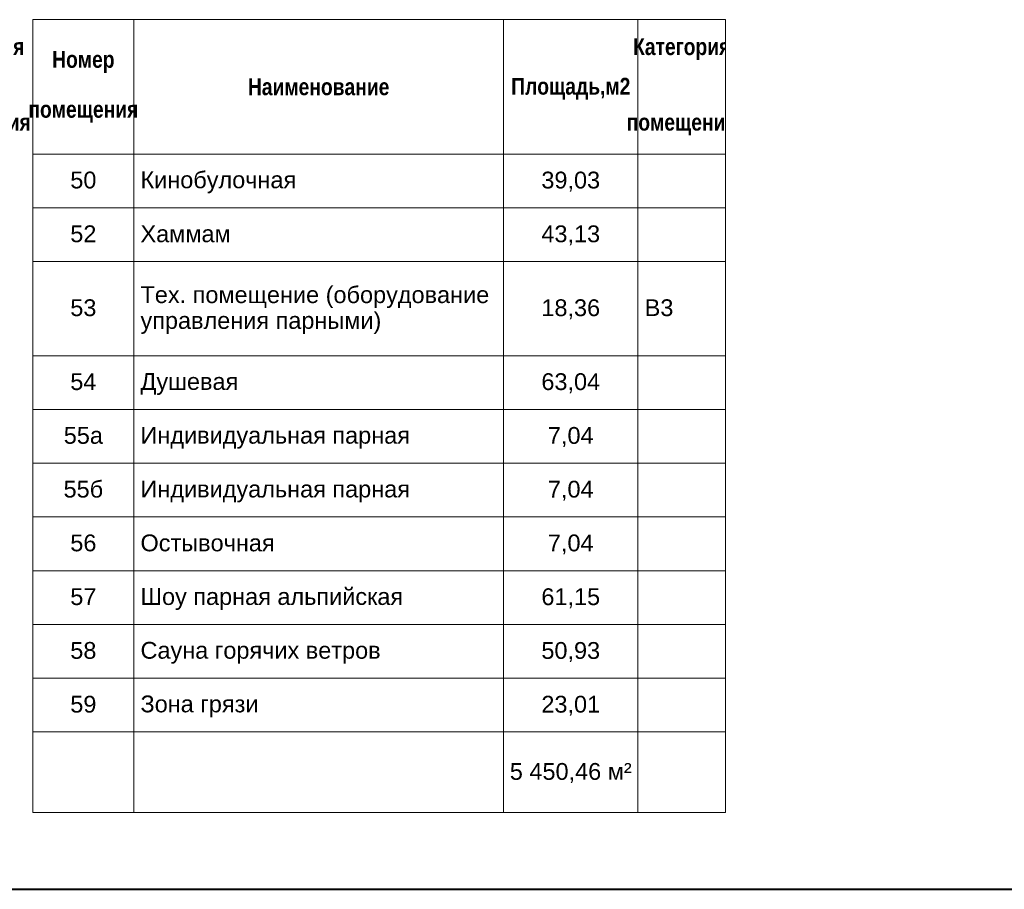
# Model space of a CAD drawing. Header units: millimetres. Extents: x 0 to 1184, y 0 to 836.
# Tile 30 of 64: x 475 to 622, y 5 to 134. Entities that reach past the tile are written whole.
import ezdxf
from ezdxf.xclip import XClip

# ---------------------------------------------------------------- set-up
doc = ezdxf.new("R2010")
doc.units = ezdxf.units.MM
doc.header["$MEASUREMENT"] = 0
doc.header["$XCLIPFRAME"] = 0
doc.styles.add('СГЕНЕРИР_СТИЛЬ_2', font='txt')
doc.styles.add('СГЕНЕРИР_СТИЛЬ_3', font='txt')

# ---------------------------------------------------------------- blocks, each defined once
blk = doc.blocks.new('Чертеж_3_3', base_point=(318.83, 70.72))
at = {"color": 7, "linetype": 'Continuous', "lineweight": 15}
for p, q in [((477.33, 134.41), (580.33, 134.41)), ((477.33, 134.41), (477.33, 114.41)), ((492.33, 134.41), (492.33, 114.41)), ((547.33, 134.41), (547.33, 114.41)), ((567.33, 134.41), (567.33, 114.41)), ((580.33, 134.41), (580.33, 114.41)), ((477.33, 114.41), (492.33, 114.41)), ((477.33, 114.41), (492.33, 114.41)), ((477.33, 114.41), (477.33, 106.41)), ((492.33, 114.41), (492.33, 106.41)), ((492.33, 114.41), (547.33, 114.41)), ((492.33, 114.41), (547.33, 114.41)), ((492.33, 114.41), (492.33, 106.41)), ((547.33, 114.41), (547.33, 106.41)), ((547.33, 114.41), (567.33, 114.41)), ((547.33, 114.41), (567.33, 114.41)), ((547.33, 114.41), (547.33, 106.41)), ((567.33, 114.41), (567.33, 106.41)), ((567.33, 114.41), (580.33, 114.41)), ((567.33, 114.41), (580.33, 114.41)), ((567.33, 114.41), (567.33, 106.41)), ((580.33, 114.41), (580.33, 106.41)), ((477.33, 106.41), (492.33, 106.41)), ((477.33, 106.41), (492.33, 106.41)), ((477.33, 106.41), (477.33, 98.41)), ((492.33, 106.41), (492.33, 98.41)), ((492.33, 106.41), (547.33, 106.41)), ((492.33, 106.41), (547.33, 106.41)), ((492.33, 106.41), (492.33, 98.41)), ((547.33, 106.41), (547.33, 98.41)), ((547.33, 106.41), (567.33, 106.41)), ((547.33, 106.41), (567.33, 106.41)), ((547.33, 106.41), (547.33, 98.41)), ((567.33, 106.41), (567.33, 98.41)), ((567.33, 106.41), (580.33, 106.41)), ((567.33, 106.41), (580.33, 106.41)), ((567.33, 106.41), (567.33, 98.41)), ((580.33, 106.41), (580.33, 98.41)), ((477.33, 98.41), (492.33, 98.41)), ((477.33, 98.41), (492.33, 98.41)), ((477.33, 98.41), (477.33, 84.41)), ((492.33, 98.41), (492.33, 84.41)), ((492.33, 98.41), (547.33, 98.41)), ((492.33, 98.41), (547.33, 98.41)), ((492.33, 98.41), (492.33, 84.41)), ((547.33, 98.41), (547.33, 84.41)), ((547.33, 98.41), (567.33, 98.41)), ((547.33, 98.41), (567.33, 98.41)), ((547.33, 98.41), (547.33, 84.41)), ((567.33, 98.41), (567.33, 84.41)), ((567.33, 98.41), (580.33, 98.41)), ((567.33, 98.41), (580.33, 98.41)), ((567.33, 98.41), (567.33, 84.41)), ((580.33, 98.41), (580.33, 84.41)), ((477.33, 84.41), (492.33, 84.41)), ((477.33, 84.41), (492.33, 84.41)), ((477.33, 84.41), (477.33, 76.41)), ((492.33, 84.41), (492.33, 76.41)), ((492.33, 84.41), (547.33, 84.41)), ((492.33, 84.41), (547.33, 84.41)), ((492.33, 84.41), (492.33, 76.41)), ((547.33, 84.41), (547.33, 76.41)), ((547.33, 84.41), (567.33, 84.41)), ((547.33, 84.41), (567.33, 84.41)), ((547.33, 84.41), (547.33, 76.41)), ((567.33, 84.41), (567.33, 76.41)), ((567.33, 84.41), (580.33, 84.41)), ((567.33, 84.41), (580.33, 84.41)), ((567.33, 84.41), (567.33, 76.41)), ((580.33, 84.41), (580.33, 76.41)), ((477.33, 76.41), (492.33, 76.41)), ((477.33, 76.41), (492.33, 76.41)), ((477.33, 76.41), (477.33, 68.41)), ((492.33, 76.41), (492.33, 68.41)), ((492.33, 76.41), (547.33, 76.41)), ((492.33, 76.41), (547.33, 76.41)), ((492.33, 76.41), (492.33, 68.41)), ((547.33, 76.41), (547.33, 68.41)), ((547.33, 76.41), (567.33, 76.41)), ((547.33, 76.41), (567.33, 76.41)), ((547.33, 76.41), (547.33, 68.41)), ((567.33, 76.41), (567.33, 68.41)), ((567.33, 76.41), (580.33, 76.41)), ((567.33, 76.41), (580.33, 76.41)), ((567.33, 76.41), (567.33, 68.41)), ((580.33, 76.41), (580.33, 68.41)), ((477.33, 68.41), (492.33, 68.41)), ((477.33, 68.41), (492.33, 68.41)), ((477.33, 68.41), (477.33, 60.41)), ((492.33, 68.41), (492.33, 60.41)), ((492.33, 68.41), (547.33, 68.41)), ((492.33, 68.41), (547.33, 68.41)), ((492.33, 68.41), (492.33, 60.41)), ((547.33, 68.41), (547.33, 60.41)), ((547.33, 68.41), (567.33, 68.41)), ((547.33, 68.41), (567.33, 68.41)), ((547.33, 68.41), (547.33, 60.41)), ((567.33, 68.41), (567.33, 60.41)), ((567.33, 68.41), (580.33, 68.41)), ((567.33, 68.41), (580.33, 68.41)), ((567.33, 68.41), (567.33, 60.41)), ((580.33, 68.41), (580.33, 60.41)), ((477.33, 60.41), (492.33, 60.41)), ((477.33, 60.41), (492.33, 60.41)), ((477.33, 60.41), (477.33, 52.41)), ((492.33, 60.41), (492.33, 52.41)), ((492.33, 60.41), (547.33, 60.41)), ((492.33, 60.41), (547.33, 60.41)), ((492.33, 60.41), (492.33, 52.41)), ((547.33, 60.41), (547.33, 52.41)), ((547.33, 60.41), (567.33, 60.41)), ((547.33, 60.41), (567.33, 60.41)), ((547.33, 60.41), (547.33, 52.41)), ((567.33, 60.41), (567.33, 52.41)), ((567.33, 60.41), (580.33, 60.41)), ((567.33, 60.41), (580.33, 60.41)), ((567.33, 60.41), (567.33, 52.41)), ((580.33, 60.41), (580.33, 52.41)), ((477.33, 52.41), (492.33, 52.41)), ((477.33, 52.41), (492.33, 52.41)), ((477.33, 52.41), (477.33, 44.41)), ((492.33, 52.41), (492.33, 44.41)), ((492.33, 52.41), (547.33, 52.41)), ((492.33, 52.41), (547.33, 52.41)), ((492.33, 52.41), (492.33, 44.41)), ((547.33, 52.41), (547.33, 44.41)), ((547.33, 52.41), (567.33, 52.41)), ((547.33, 52.41), (567.33, 52.41)), ((547.33, 52.41), (547.33, 44.41)), ((567.33, 52.41), (567.33, 44.41)), ((567.33, 52.41), (580.33, 52.41)), ((567.33, 52.41), (580.33, 52.41)), ((567.33, 52.41), (567.33, 44.41)), ((580.33, 52.41), (580.33, 44.41)), ((477.33, 44.41), (492.33, 44.41)), ((477.33, 44.41), (492.33, 44.41)), ((477.33, 44.41), (477.33, 36.41)), ((492.33, 44.41), (492.33, 36.41)), ((492.33, 44.41), (547.33, 44.41)), ((492.33, 44.41), (547.33, 44.41)), ((492.33, 44.41), (492.33, 36.41)), ((547.33, 44.41), (547.33, 36.41)), ((547.33, 44.41), (567.33, 44.41)), ((547.33, 44.41), (567.33, 44.41)), ((547.33, 44.41), (547.33, 36.41)), ((567.33, 44.41), (567.33, 36.41)), ((567.33, 44.41), (580.33, 44.41)), ((567.33, 44.41), (580.33, 44.41)), ((567.33, 44.41), (567.33, 36.41)), ((580.33, 44.41), (580.33, 36.41)), ((477.33, 36.41), (492.33, 36.41)), ((477.33, 36.41), (492.33, 36.41)), ((477.33, 36.41), (477.33, 28.41)), ((492.33, 36.41), (492.33, 28.41)), ((492.33, 36.41), (547.33, 36.41)), ((492.33, 36.41), (547.33, 36.41)), ((492.33, 36.41), (492.33, 28.41)), ((547.33, 36.41), (547.33, 28.41)), ((547.33, 36.41), (567.33, 36.41)), ((547.33, 36.41), (567.33, 36.41)), ((547.33, 36.41), (547.33, 28.41)), ((567.33, 36.41), (567.33, 28.41)), ((567.33, 36.41), (580.33, 36.41)), ((567.33, 36.41), (580.33, 36.41)), ((567.33, 36.41), (567.33, 28.41)), ((580.33, 36.41), (580.33, 28.41)), ((477.33, 28.41), (492.33, 28.41)), ((477.33, 28.41), (477.33, 16.41)), ((492.33, 28.41), (492.33, 16.41)), ((492.33, 28.41), (547.33, 28.41)), ((492.33, 28.41), (492.33, 16.41)), ((547.33, 28.41), (547.33, 16.41)), ((547.33, 28.41), (567.33, 28.41)), ((547.33, 28.41), (547.33, 16.41)), ((567.33, 28.41), (567.33, 16.41)), ((567.33, 28.41), (580.33, 28.41)), ((567.33, 28.41), (567.33, 16.41)), ((580.33, 28.41), (580.33, 16.41)), ((477.33, 16.41), (492.33, 16.41)), ((492.33, 16.41), (547.33, 16.41)), ((547.33, 16.41), (567.33, 16.41)), ((567.33, 16.41), (580.33, 16.41))]:
    blk.add_line(p, q, dxfattribs=at)
at = {"color": 7, "linetype": 'Continuous', "lineweight": 15, "char_height": 2.5}
for s, insert, width, attachment_point, line_spacing_factor, style in [('\\A1;{\\pqc;\\fArial Narrow|b1|i0|c204|p34;Категория помещения}', (468.83, 124.41), 11, 5, 2.697085, 'СГЕНЕРИР_СТИЛЬ_2'), ('\\A1;{\\pqc;\\fArial Narrow|b1|i0|c204|p34;Категория помещения}', (573.83, 124.41), 11, 5, 2.697085, 'СГЕНЕРИР_СТИЛЬ_2'), ('\\A1;{\\pqc;\\fArial Narrow|b1|i0|c204|p34;Номер помещения}', (484.83, 124.42), 13, 5, 1.782497, 'СГЕНЕРИР_СТИЛЬ_2'), ('\\A1;{\\pql;\\fArial|b0|i0|c204|p38;Тех. помещение (оборудование управления парными)}', (493.33, 91.19), 53, 4, 0.920898, 'СГЕНЕРИР_СТИЛЬ_3')]:
    blk.add_mtext(s, dxfattribs=dict(at, insert=insert, width=width, attachment_point=attachment_point, line_spacing_factor=line_spacing_factor, style=style))
for s, insert, attachment_point, style in [('\\A1;{\\pqc;\\fArial Narrow|b1|i0|c204|p34;Наименование}', (519.83, 124.4), 5, 'СГЕНЕРИР_СТИЛЬ_2'), ('\\A1;{\\pqc;\\fArial Narrow|b1|i0|c204|p34;Площадь,м2}', (557.33, 124.14), 5, 'СГЕНЕРИР_СТИЛЬ_2'), ('\\A1;{\\pqc;\\fArial|b0|i0|c204|p38;50}', (484.83, 110.53), 5, 'СГЕНЕРИР_СТИЛЬ_3'), ('\\A1;{\\pql;\\fArial|b0|i0|c204|p38;Кинобулочная}', (493.33, 110.2), 4, 'СГЕНЕРИР_СТИЛЬ_3'), ('\\A1;{\\pqc;\\fArial|b0|i0|c204|p38;39,03}', (557.33, 110.31), 5, 'СГЕНЕРИР_СТИЛЬ_3'), ('\\A1;{\\pqc;\\fArial|b0|i0|c204|p38;52}', (484.83, 102.53), 5, 'СГЕНЕРИР_СТИЛЬ_3'), ('\\A1;{\\pql;\\fArial|b0|i0|c204|p38;Хаммам}', (493.33, 102.53), 4, 'СГЕНЕРИР_СТИЛЬ_3'), ('\\A1;{\\pqc;\\fArial|b0|i0|c204|p38;43,13}', (557.33, 102.31), 5, 'СГЕНЕРИР_СТИЛЬ_3'), ('\\A1;{\\pqc;\\fArial|b0|i0|c204|p38;53}', (484.83, 91.53), 5, 'СГЕНЕРИР_СТИЛЬ_3'), ('\\A1;{\\pqc;\\fArial|b0|i0|c204|p38;18,36}', (557.33, 91.31), 5, 'СГЕНЕРИР_СТИЛЬ_3'), ('\\A1;{\\pql;\\fArial|b0|i0|c204|p38;В3}', (568.33, 91.53), 4, 'СГЕНЕРИР_СТИЛЬ_3'), ('\\A1;{\\pqc;\\fArial|b0|i0|c204|p38;54}', (484.83, 80.53), 5, 'СГЕНЕРИР_СТИЛЬ_3'), ('\\A1;{\\pql;\\fArial|b0|i0|c204|p38;Душевая}', (493.33, 80.19), 4, 'СГЕНЕРИР_СТИЛЬ_3'), ('\\A1;{\\pqc;\\fArial|b0|i0|c204|p38;63,04}', (557.33, 80.31), 5, 'СГЕНЕРИР_СТИЛЬ_3'), ('\\A1;{\\pqc;\\fArial|b0|i0|c204|p38;55а}', (484.83, 72.53), 5, 'СГЕНЕРИР_СТИЛЬ_3'), ('\\A1;{\\pql;\\fArial|b0|i0|c204|p38;Индивидуальная парная}', (493.33, 72.19), 4, 'СГЕНЕРИР_СТИЛЬ_3'), ('\\A1;{\\pqc;\\fArial|b0|i0|c204|p38;7,04}', (557.33, 72.31), 5, 'СГЕНЕРИР_СТИЛЬ_3'), ('\\A1;{\\pqc;\\fArial|b0|i0|c204|p38;55б}', (484.83, 64.53), 5, 'СГЕНЕРИР_СТИЛЬ_3'), ('\\A1;{\\pql;\\fArial|b0|i0|c204|p38;Индивидуальная парная}', (493.33, 64.19), 4, 'СГЕНЕРИР_СТИЛЬ_3'), ('\\A1;{\\pqc;\\fArial|b0|i0|c204|p38;7,04}', (557.33, 64.31), 5, 'СГЕНЕРИР_СТИЛЬ_3'), ('\\A1;{\\pqc;\\fArial|b0|i0|c204|p38;56}', (484.83, 56.53), 5, 'СГЕНЕРИР_СТИЛЬ_3'), ('\\A1;{\\pql;\\fArial|b0|i0|c204|p38;Остывочная}', (493.33, 56.53), 4, 'СГЕНЕРИР_СТИЛЬ_3'), ('\\A1;{\\pqc;\\fArial|b0|i0|c204|p38;7,04}', (557.33, 56.31), 5, 'СГЕНЕРИР_СТИЛЬ_3'), ('\\A1;{\\pqc;\\fArial|b0|i0|c204|p38;57}', (484.83, 48.53), 5, 'СГЕНЕРИР_СТИЛЬ_3'), ('\\A1;{\\pql;\\fArial|b0|i0|c204|p38;Шоу парная альпийская}', (493.33, 48.19), 4, 'СГЕНЕРИР_СТИЛЬ_3'), ('\\A1;{\\pqc;\\fArial|b0|i0|c204|p38;61,15}', (557.33, 48.31), 5, 'СГЕНЕРИР_СТИЛЬ_3'), ('\\A1;{\\pqc;\\fArial|b0|i0|c204|p38;58}', (484.83, 40.53), 5, 'СГЕНЕРИР_СТИЛЬ_3'), ('\\A1;{\\pql;\\fArial|b0|i0|c204|p38;Сауна горячих ветров}', (493.33, 40.19), 4, 'СГЕНЕРИР_СТИЛЬ_3'), ('\\A1;{\\pqc;\\fArial|b0|i0|c204|p38;50,93}', (557.33, 40.31), 5, 'СГЕНЕРИР_СТИЛЬ_3'), ('\\A1;{\\pqc;\\fArial|b0|i0|c204|p38;59}', (484.83, 32.53), 5, 'СГЕНЕРИР_СТИЛЬ_3'), ('\\A1;{\\pql;\\fArial|b0|i0|c204|p38;Зона грязи}', (493.33, 32.21), 4, 'СГЕНЕРИР_СТИЛЬ_3'), ('\\A1;{\\pqc;\\fArial|b0|i0|c204|p38;23,01}', (557.33, 32.31), 5, 'СГЕНЕРИР_СТИЛЬ_3'), ('\\A1;{\\pqc;\\fArial|b0|i0|c204|p38;5\xa0450,46 м²}', (557.33, 22.31), 5, 'СГЕНЕРИР_СТИЛЬ_3')]:
    blk.add_mtext(s, dxfattribs=dict(at, insert=insert, attachment_point=attachment_point, style=style))

msp = doc.modelspace()

# ---------------------------------------------------------------- linework, layer by layer
at = {"color": 7, "linetype": 'Continuous', "lineweight": 40}
msp.add_line((20, 5), (1184, 5), dxfattribs=at)

# ---------------------------------------------------------------- block references
at = {"color": 161, "linetype": 'Continuous', "lineweight": 40, "true_color": 0x83aefe}
ref = msp.add_blockref('Чертеж_3_3', (318.83, 70.72), dxfattribs=at)
XClip(ref).set_block_clipping_path([(57.3201676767, 7.0156303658), (580.3401676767, 134.4164371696)])

doc.saveas('drawing.dxf')
